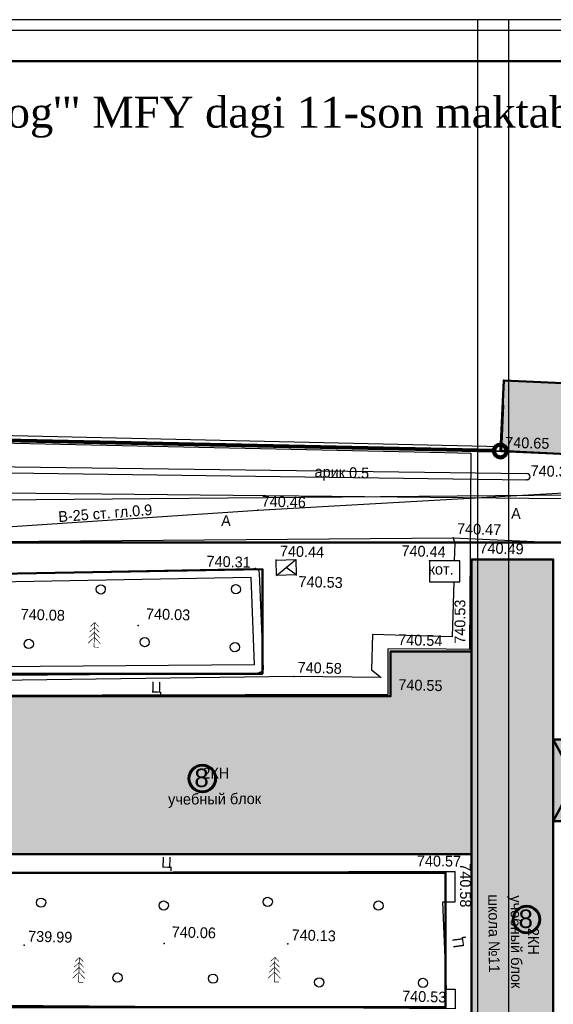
# Model space of a CAD drawing. Header units: millimetres. Extents: x -257011 to 237647566, y 2784933 to 6706507.
# Tile 239 of 256: x 10300355 to 10343588, y 4762575 to 4842389. Entities that reach past the tile are written whole.
import ezdxf

# ---------------------------------------------------------------- set-up
doc = ezdxf.new("R2010")
doc.units = ezdxf.units.MM
doc.header["$LTSCALE"] = 1000
doc.header["$PDMODE"] = 32
doc.header["$PDSIZE"] = 0.3
for name, pattern in [('Д_ТРОТ_ТРУБА', [3, 1.5, -1.5]), ('ДОРОГИ_СТРОЯЩ', [9, 8, -1]), ('Контура низ откосов  Штриховая 0.1-0.5 - - - - - - -', [0.6, 0.1, -0.5])]:
    doc.linetypes.add(name, pattern=pattern)
for name, color, linetype in [('(002) Рамка', 7, 'Continuous'), ('(004) Точки рельефа', 7, 'Continuous'), ('(007) Здания', 7, 'Continuous'), ('(013) Газ', 40, 'ИК_Газопровод -------г--------'), ('(014) Водопровод', 5, 'ИК_Водопровод -------в--------'), ('(022) Возд. Линии', 7, 'Continuous'), ('(025) Дорога', 7, 'Continuous'), ('(027) Гидрография', 7, 'Continuous'), ('(035) Откосы', 7, 'Continuous'), ('(038) Деревья', 7, 'Continuous'), ('(040) Ограда', 7, 'Continuous')]:
    doc.layers.add(name, color=color, linetype=linetype)
doc.layers.add('Ф А С А Д', color=250, linetype='Continuous', lineweight=15)
doc.styles.add('BM-431', font='txt')
doc.styles.add('D-431', font='txt', dxfattribs={"width": 2})
doc.styles.add('P-131', font='txt')
doc.styles.add('Roman', font='romans')
doc.styles.get("Standard").update_dxf_attribs({"font": 'ARIALN.TTF'})
doc.styles.add('WMF-Times New Roman0', font='times.ttf')
doc.linetypes.add('FENCELINE2', pattern='A,6.35,-2.54,[132,ltypeshp.shx,S=2.54,R=0,X=-2.54,Y=0],-2.54,25.4', length=36.83)
doc.linetypes.add('KANALIS_K', pattern='A,1,["<",Standard,S=1.8,R=0,X=-0.9,Y=-0.9],3,-1,["К",Standard,S=1.8,R=0,X=-0.9,Y=-0.9],-1,10', length=16)
doc.linetypes.add('ИК_Водопровод -------в--------', pattern='A,9,-0.6,["В",Standard,S=1.2,R=0,X=0,Y=-0.6],-1.2', length=10.8)
doc.linetypes.add('ИК_Воздушка ------- --------', pattern='A,9,-0.6,["Z",Standard,S=1.2,R=70,X=0.6,Y=-0.65],-1', length=10.6)
doc.linetypes.add('ИК_Газопровод -------г--------', pattern='A,9,-0.6,["Г",Standard,S=1.2,R=0,X=0,Y=-0.6],-1.2', length=10.8)
doc.linetypes.add('ОГРАДА_БЕТ', pattern='A,4,["|",Standard,S=0.8,R=0,X=0,Y=-0.8],4', length=8)
doc.linetypes.add('ОТКОСЫ_НЕУКР', pattern='A,0.5,["|",Standard,S=1.2,R=0,X=0,Y=-1.2],1,["|",Standard,S=0.5,R=0,X=0,Y=-0.5],0.5', length=2)
doc.linetypes.add('ПОДПОРНАЯ СТЕНКА', pattern='A,2,["V",Standard,S=1.2,R=0,X=0,Y=-1.2],0.2,["V",Standard,S=0.8,R=0,X=0,Y=-0.8],0.25,["V",Standard,S=0.3,R=0,X=0,Y=-0.3],0.25', length=2.7)
pattern_1 = [(311, (0, -915322.9), (415.09027, 360.832466), []), (311, (-27.05, -915709.7), (415.09027, 360.832466), [550, -275])]

# ---------------------------------------------------------------- blocks, each defined once
blk = doc.blocks.new('d')
at = {"layer": '(038) Деревья', "color": 30}
blk.add_ellipse((0, 0), major_axis=(0.265, 0.265), ratio=1, start_param=5.497787, end_param=11.780972, dxfattribs=at)
blk = doc.blocks.new('ell')
at = {"const_width": 0.05}
for points in [[(0, 1.6), (-0.386, 1.214)], [(0, 2), (-0.329, 1.671)], [(0, 0), (0, 2)], [(0, 2), (0.329, 1.671)], [(0, 1.6), (0.386, 1.214)], [(0, 0.8), (-0.5, 0.3)], [(0, 1.2), (-0.443, 0.757)], [(0, 1.2), (0.443, 0.757)], [(0, 0.8), (0.5, 0.3)], [(0, 0), (0.375, 0)]]:
    blk.add_lwpolyline(points, dxfattribs=at)
blk = doc.blocks.new('kjvklglhl')
at = {"layer": '(004) Точки рельефа'}
for p in [(382.634, 536.225), (384.754, 533.983), (363.046, 530.904), (378.93, 529.121), (387.082, 527.599), (364.635, 526.904), (377.068, 527.19), (380.475, 527.413), (362.988, 526.174), (366.301, 525.747), (353.62, 521.305), (374.103, 519.79), (380.681, 519.976), (366.333, 517.518), (374.22, 516.142), (381.147, 503.536), (379.826, 502.068), (366.459, 495.832), (345.119, 495.121), (356.431, 495.593), (379.382, 492.534)]:
    blk.add_point(p, dxfattribs=at)
at = {"layer": '(007) Здания'}
for points in [[(382.7, 539.984), (382.634, 536.225), (397.62, 535.96), (397.687, 539.719)], [(333.4, 535.952), (382.634, 536.225)], [(364.714, 525.648), (366.223, 527.004)], [(366.301, 525.747), (365.468, 526.326)], [(374.581, 503.36), (381.146, 503.545), (380.684, 519.978), (374.119, 519.794), (374.221, 516.142)], [(374.581, 503.36), (339.692, 502.379), (339.333, 515.161), (374.221, 516.142)]]:
    blk.add_lwpolyline(points, dxfattribs=at)
for points in [[(380.475, 527.413), (382.185, 466.617), (388.791, 466.802), (387.082, 527.599)], [(364.635, 526.904), (366.223, 527.004), (366.301, 525.747), (364.714, 525.648)], [(377.068, 527.19), (377.116, 525.491), (379.568, 525.56), (379.52, 527.259)]]:
    blk.add_lwpolyline(points, close=True, dxfattribs=at)
at = {"layer": '(013) Газ', "linetype": 'ИК_Воздушка ------- --------', "ltscale": 0.5, "flags": 128}
blk.add_lwpolyline([(292.909, 529.889), (292.062, 534.008), (300.797, 535.523), (378.045, 536.01), (380.152, 536.01), (380.512, 520.117), (378.614, 520.082), (373.886, 519.972), (374, 516.282), (339.283, 515.209), (339.606, 502.365), (340.619, 488.79), (341.059, 475.484), (341.059, 475.484), (344.329, 475.58), (345.717, 447.337), (345.717, 447.337)], dxfattribs=at)
at = {"layer": '(014) Водопровод', "ltscale": 0.5, "flags": 128}
blk.add_lwpolyline([(313.499, 509.603), (334.539, 512.433), (333.84, 528.157), (363.046, 530.904), (398.253, 533.905)], dxfattribs=at)
at = {"layer": '(025) Дорога', "linetype": 'Д_ТРОТ_ТРУБА', "flags": 128}
for points in [[(306.476, 535.529), (305.9, 533.631), (321.717, 532.149), (330.387, 530.721), (388.476, 532.88), (398.347, 532.707), (398.669, 520.315), (401.552, 520.184), (401.938, 500.043), (399.056, 499.965), (400.025, 466.742)], [(333.604, 516.168), (332.964, 527.46), (378.93, 529.121), (379.066, 528.657), (379.066, 527.246)], [(379.066, 525.545), (379.066, 521.091), (372.609, 521.091), (372.613, 518.239), (373.418, 517.642), (366.333, 517.518), (333.604, 516.168)], [(380.155, 490.956), (334.932, 490.013), (334.286, 500.732), (371.231, 501.827), (379.825, 502.082), (379.898, 499.61), (378.901, 499.581)], [(379.382, 492.534), (380.108, 492.556), (380.155, 490.956)]]:
    blk.add_lwpolyline(points, dxfattribs=at)
at = {"layer": '(025) Дорога', "linetype": 'Контура низ откосов  Штриховая 0.1-0.5 - - - - - - -'}
blk.add_lwpolyline([(378.93, 529.121), (388.474, 528.958)], dxfattribs=at)
at = {"layer": '(027) Гидрография', "color": 3, "flags": 128}
blk.add_lwpolyline([(321.004, 535.757), (321.125, 534.884), (321.332, 534.379), (322.059, 533.593), (322.471, 533.484), (330.804, 533.188), (384.754, 533.983, 0.985376), (384.754, 534.504)], format="xyb", dxfattribs=at)
blk.add_lwpolyline([(321.495, 535.765), (321.612, 535.015), (321.76, 534.652), (322.328, 534.039), (322.545, 533.981), (330.81, 533.688), (384.754, 534.504)], dxfattribs=at)
at = {"layer": '(035) Откосы', "linetype": 'ОТКОСЫ_НЕУКР', "ltscale": 0.5}
blk.add_lwpolyline([(333.787, 519.563), (333.534, 524.149), (333.576, 524.429), (333.871, 524.832), (362.842, 526.167), (362.988, 526.174), (363.23, 526.062), (363.288, 525.847), (363.822, 518.047), (363.7, 517.812), (363.34, 517.678), (339.576, 516.822), (334.182, 516.44), (334.01, 516.495), (333.954, 516.578), (333.936, 516.762), (333.787, 519.563)], dxfattribs=at)
at = {"layer": '(035) Откосы', "linetype": 'Контура низ откосов  Штриховая 0.1-0.5 - - - - - - -', "ltscale": 0.5}
blk.add_lwpolyline([(334.486, 519.601), (334.237, 524.116), (334.242, 524.148), (362.613, 525.455), (363.098, 518.37), (339.538, 517.521), (334.615, 517.173)], close=True, dxfattribs=at)
at = {"layer": '(035) Откосы', "linetype": 'ПОДПОРНАЯ СТЕНКА', "ltscale": 0.5, "flags": 128}
blk.add_lwpolyline([(378.901, 499.581), (379.382, 492.534)], dxfattribs=at)
at = {"layer": '(040) Ограда', "linetype": 'ОГРАДА_БЕТ', "ltscale": 0.5, "flags": 128}
blk.add_lwpolyline([(333.398, 536.352), (382.632, 536.625)], dxfattribs=at)
at = {"layer": '(038) Деревья', "color": 30, "linetype": 'Continuous'}
for p in [(350.494, 524.131), (361.45, 524.457), (344.802, 519.554), (354.174, 519.964), (361.491, 519.76), (346.379, 498.615), (356.318, 498.656), (364.735, 499.189), (373.721, 499.148), (377.495, 492.979), (352.744, 492.716), (360.478, 492.849), (369.079, 492.783)]:
    blk.add_blockref('d', p, dxfattribs=at)
at = {"layer": '(038) Деревья', "linetype": 'Continuous'}
for p in [(350.086, 519.443), (349.601, 492.256), (365.443, 492.719)]:
    blk.add_blockref('ell', p, dxfattribs=at)
at = {"layer": '(004) Точки рельефа', "style": 'D-431'}
for s, p in [('740.65', (382.921, 536.54)), ('740.34', (385.042, 534.298)), ('740.46', (363.334, 531.219)), ('740.47', (379.217, 529.436)), ('740.44', (374.767, 527.519)), ('740.49', (381.077, 527.928)), ('740.44', (364.923, 527.219)), ('740.31', (359.007, 526.232)), ('740.53', (366.499, 524.79)), ('740.08', (344.074, 521.506)), ('740.03', (354.22, 521.825)), ('740.54', (374.703, 520.31)), ('740.58', (366.62, 517.833)), ('740.55', (374.82, 516.663)), ('740.06', (357.031, 496.113)), ('740.13', (366.747, 496.147)), ('739.99', (345.407, 495.436)), ('740.53', (375.834, 491.439))]:
    blk.add_text(s, height=0.875, dxfattribs=at).set_placement(p)
for s, rotation, p in [('740.53', 91.61068, (380.15, 520.561)), ('740.57', 1.29298, (376.73, 502.413)), ('740.58', 271.61068, (380.225, 502.76))]:
    blk.add_text(s, height=0.875, rotation=rotation, dxfattribs=at).set_placement(p)
at = {"layer": '(007) Здания', "color": 0, "linetype": 'Continuous', "style": 'BM-431'}
blk.add_text('кот.', height=0.88, rotation=1.61068, dxfattribs=at).set_placement((377.015, 526.081))
at = {"layer": '(007) Здания', "color": 0}
for s, rotation, style, p in [('2КН', 1.61068, 'P-131', (359.155, 509.041)), ('учебный блок', 2, 'BM-431', (356.443, 506.845)), ('школа №11', 272, 'BM-431', (382.587, 500.304)), ('учебный блок', 272, 'BM-431', (384.386, 500.272)), ('2КН', 271.61068, 'P-131', (385.883, 497.681))]:
    blk.add_text(s, height=0.88, rotation=rotation, dxfattribs=dict(at, style=style)).set_placement(p)
at = {"layer": '(014) Водопровод', "color": 0, "linetype": 'Continuous', "style": 'BM-431'}
blk.add_text('В-25 ст. гл.0.9', height=0.875, rotation=5.99372, dxfattribs=at).set_placement((346.94, 529.486))
at = {"layer": '(025) Дорога', "linetype": 'ДОРОГИ_СТРОЯЩ', "style": 'BM-431'}
for s, p in [('A', (383.568, 530.798)), ('A', (360.101, 529.554)), ('Ц', (354.797, 515.891)), ('Ц', (356.026, 501.725))]:
    blk.add_text(s, height=0.875, dxfattribs=at).set_placement(p)
blk.add_text('Ц', height=0.875, rotation=99.38237, dxfattribs=at).set_placement((380.758, 495.972))
at = {"layer": '(027) Гидрография', "color": 0, "style": 'D-431'}
blk.add_text('арик 0.5', height=0.875, dxfattribs=at).set_placement((367.551, 533.729))

msp = doc.modelspace()

# ---------------------------------------------------------------- hatches: boundary and pattern name
at = {"linetype": 'KANALIS_K', "ltscale": 1000}
h = msp.add_hatch(dxfattribs=at)
h.set_pattern_fill('JIS_STN_1E', color=252, scale=550, angle=266, style=0)
h.set_pattern_definition(pattern_1)
h.paths.add_polyline_path([(10370176.961, 4743333.441), (10380517.706, 4743333.441), (10380517.706, 4749466.506), (10370176.961, 4749466.506)])
h.paths.add_polyline_path([(10366644.44, 4760237.673), (10375457.351, 4760237.673), (10375457.351, 4753613.692), (10366644.44, 4753613.692)])
h.paths.add_polyline_path([(10366692.556, 4760237.673), (10374236.327, 4760237.673), (10374236.327, 4771844.774), (10366692.556, 4771844.774)])
h.paths.add_polyline_path([(10367121.345, 4780934.448), (10372076.613, 4780934.448), (10372076.613, 4786501.437), (10367121.345, 4786501.437)])
h.paths.add_polyline_path([(10339299.453, 4807430.773), (10354303.869, 4806678.234), (10354565.698, 4812467.17), (10339572.067, 4813143.527)])
h.paths.add_polyline_path([(10285634.352, 4808565.642), (10290167.733, 4808565.642), (10290167.733, 4812419.965), (10285634.352, 4812419.965)])
h = msp.add_hatch(dxfattribs=at)
h.set_pattern_fill('JIS_STN_1E', color=252, scale=550, angle=266, style=0)
h.set_pattern_definition(pattern_1)
h.paths.add_polyline_path([(10295566.291, 4787543.319), (10330406.656, 4787543.319), (10330406.656, 4791173.353), (10336964.246, 4791173.353), (10336964.246, 4798643.386), (10343588.191, 4798643.386), (10343595.48, 4784035.323), (10347134.396, 4784035.323), (10347134.396, 4777433.309), (10343588.191, 4777433.309), (10343588.191, 4737784.702), (10337006.799, 4737784.702), (10337006.799, 4743974.186), (10331341.596, 4743974.186), (10331341.596, 4748076.482), (10296502.532, 4748076.482), (10296502.532, 4761047.295), (10336961.338, 4761047.295), (10336961.338, 4774745.104), (10295566.291, 4774745.104)])
at = {"lineweight": 50}
h = msp.add_hatch(color=1, dxfattribs=at)
h.set_gradient(color1=(255, 255, 255), one_color=1, tint=1)
h.paths.add_polyline_path([(10314070.674, 4780877.263, 1), (10316232.02, 4780877.263, 1)])
h = msp.add_hatch(color=1, dxfattribs=at)
h.set_gradient(color1=(255, 255, 255), one_color=1, tint=1)
h.paths.add_polyline_path([(10340338.773, 4769454.646, 1), (10342500.119, 4769454.646, 1)])

# ---------------------------------------------------------------- linework, layer by layer
at = {"layer": '(002) Рамка', "color": 0, "lineweight": 60, "ltscale": 1000}
for centre in [(10315151.347, 4780877.263), (10341419.446, 4769454.646)]:
    msp.add_circle(centre, 1080.673, dxfattribs=at)
at = {"layer": '(022) Возд. Линии', "color": 6, "linetype": 'Continuous', "lineweight": 140}
msp.add_circle((10339299.453, 4807430.773), 521.317, dxfattribs=at)
at = {"lineweight": 50, "ltscale": 1000}
for p, q in [((10336964.246, 4791173.353), (10336964.246, 4774745.104)), ((10347134.396, 4784035.323), (10343588.191, 4777433.309)), ((10347134.396, 4777433.309), (10343588.191, 4784035.323))]:
    msp.add_line(p, q, dxfattribs=at)
at = {"color": 5}
msp.add_lwpolyline([(10191472.083, 4633272.569), (10485941.78, 4633272.569), (10485941.78, 4841504.712), (10191472.083, 4841504.712)], close=True, dxfattribs=at)
at = {"lineweight": 50, "ltscale": 1000}
for points in [[(10339299.453, 4807430.773), (10354303.869, 4806678.234), (10354565.698, 4812467.17), (10339572.067, 4813143.527)], [(10291002.532, 4797335.807), (10320021.445, 4797855.693), (10320021.445, 4789372.797), (10291002.532, 4789372.797)], [(10343588.191, 4784035.323), (10347134.396, 4784035.323), (10347134.396, 4777433.309), (10343588.191, 4777433.309)], [(10291002.532, 4773238.419), (10334860.708, 4773238.419), (10334860.708, 4762332.43), (10291002.532, 4762332.43)]]:
    msp.add_lwpolyline(points, close=True, dxfattribs=at)
at = {"color": 1, "ltscale": 0.1, "const_width": 100}
msp.add_lwpolyline([(10367637.944, 4805869.586), (10339299.453, 4807430.773), (10290114.083, 4808470.908), (10285634.352, 4808565.642), (10257427.233, 4809038.057), (10250729.509, 4808645.196), (10215776.869, 4797731.644), (10233106.932, 4681654.913), (10264254.682, 4680909.052), (10291821.94, 4678668.694), (10292764.457, 4702088.801), (10317690.983, 4701856.31), (10325359.542, 4700259.605), (10326158.328, 4709839.874), (10334361.553, 4709296.136), (10334391.701, 4709750.971), (10342287.801, 4709144.614), (10342234.253, 4708447.292), (10364005.562, 4706891.023), (10366382.939, 4733090.762), (10366639.94, 4738407.802), (10366556.549, 4753672.925), (10367637.944, 4805869.586)], dxfattribs=at)
at = {"color": 5, "linetype": 'FENCELINE2', "lineweight": 80, "ltscale": 0.1}
msp.add_lwpolyline([(10338778.253, 4807441.795), (10290216.253, 4808468.748)], dxfattribs=at)
at = {"lineweight": 30, "ltscale": 1000}
for points in [[(10291002.532, 4804122.562), (10354910.944, 4803468.294), (10354910.944, 4790919.665), (10357685.763, 4790919.665), (10357664.748, 4770711.269), (10354780.689, 4770708.253), (10354815.475, 4737446.838)], [(10347954.841, 4736525.27), (10347954.841, 4773875.517), (10347139.448, 4773890.787), (10347165.137, 4787652.736), (10348005.201, 4787652.736), (10348005.201, 4800011.307), (10293817.543, 4800011.307), (10292403.067, 4800012.106)]]:
    msp.add_lwpolyline(points, dxfattribs=at)
at = {"lineweight": 50, "ltscale": 1000}
msp.add_lwpolyline([(10291002.532, 4797335.807), (10291002.532, 4798664.443, -0.412839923), (10292450.403, 4800011.307), (10335668.104, 4800011.307), (10344952.028, 4800011.307)], format="xyb", dxfattribs=at)
msp.add_lwpolyline([(10295566.291, 4787543.319), (10330406.656, 4787543.319), (10330406.656, 4791173.353), (10336964.246, 4791173.353), (10336964.246, 4798643.386), (10343588.191, 4798643.386), (10343588.191, 4737784.702), (10337006.799, 4737784.702), (10337006.799, 4743974.186), (10331341.596, 4743974.186), (10331341.596, 4748076.482), (10296502.532, 4748076.482), (10296502.532, 4761047.295), (10336961.338, 4761047.295), (10336961.338, 4774745.104), (10295566.291, 4774745.104), (10295566.291, 4787543.319)], dxfattribs=at)
at = {"layer": 'Defpoints', "color": 4}
msp.add_lwpolyline([(10191472.083, 4842388.641), (10191472.083, 4632388.641), (10339972.083, 4632388.641), (10339972.083, 4842388.641)], close=True, dxfattribs=at)
at = {"layer": 'Defpoints', "color": 6}
msp.add_lwpolyline([(10337441.78, 4842388.641), (10337441.78, 4632388.641), (10485941.78, 4632388.641), (10485941.78, 4842388.641)], close=True, dxfattribs=at)
at = {"layer": 'Ф А С А Д', "color": 5, "lineweight": 50}
msp.add_lwpolyline([(10201387.899, 4635751.523), (10483462.826, 4635751.523), (10483462.826, 4839025.758), (10201387.899, 4839025.758)], close=True, dxfattribs=at)

# ---------------------------------------------------------------- block references
at = {"lineweight": 5, "xscale": 999.9999999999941, "yscale": 999.9999999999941, "zscale": 999.9999999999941, "rotation": 358.3893224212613}
msp.add_blockref('kjvklglhl', (9941829.75, 4282132.781), dxfattribs=at)

# ---------------------------------------------------------------- texts
at = {"insert": (10223676.306, 4834477.172), "char_height": 2500, "width": 224024.15487, "attachment_point": 4, "style": 'WMF-Times New Roman0'}
msp.add_mtext('\\pi5289.225;Samarqand viloyati Toyloq tumani "Хоnсhоrbоg\'" МFY dagi 11-son maktabni rekonstruksiya qilish. (360 o\'quvchi o\'rinli qo\'shimcha bino qurish).', dxfattribs=at)
at = {"color": 250, "char_height": 1500, "width": 156685.73039, "attachment_point": 6, "style": 'Roman'}
for insert in [(10315671.251, 4780920.594, 0), (10341939.35, 4769497.977, 0)]:
    msp.add_mtext('\\pt64500;{\\fArial|b0|i0|c0|p34;8}', dxfattribs=dict(at, insert=insert))

doc.saveas('drawing.dxf')
